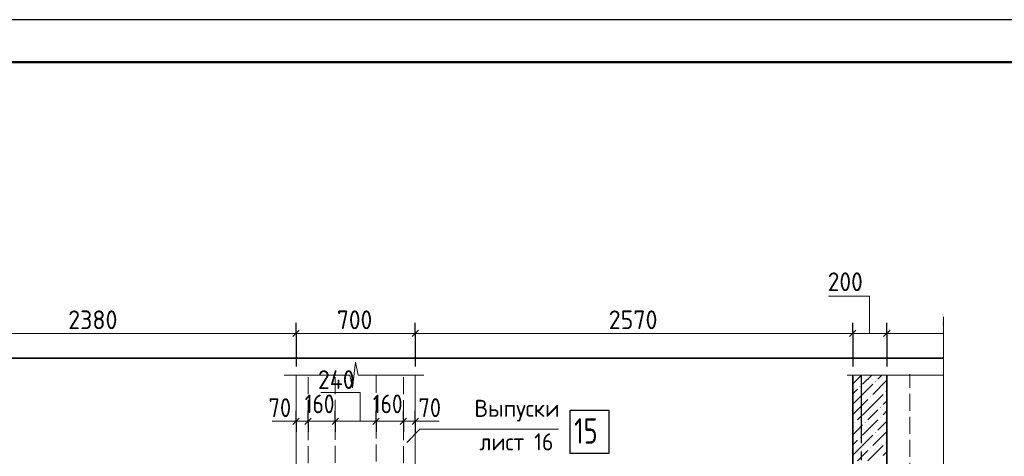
# Model space of a CAD drawing. Header units: millimetres. Extents: x 0 to 30446, y 0 to 14850.
# Tile 25 of 26: x 14465 to 20248, y 12284 to 14850. Entities that reach past the tile are written whole.
import ezdxf

# ---------------------------------------------------------------- set-up
doc = ezdxf.new("R2010")
doc.units = ezdxf.units.MM
doc.linetypes.add('______2', pattern=[135, 100, -35])
doc.linetypes.add('______5', pattern=[550, 400, -50, 50, -50])
for name, color, linetype, lineweight in [('Standard', 7, 'Continuous', 25), ('Выпуски арматуры Г-обр.', 7, 'Continuous', 25), ('ЖБ Пилон', 180, 'Continuous', 25), ('Позиционная метка номер позиции', 7, 'Continuous', 13), ('Примечания', 7, 'Continuous', 13)]:
    doc.layers.add(name, color=color, linetype=linetype, lineweight=lineweight)
doc.layers.add('ЖБ Стена верхний уровень', color=7, linetype='Continuous', lineweight=25, true_color=0x006e00)
doc.layers.add('Оси', color=7, linetype='______5', true_color=0x656565)
doc.layers.add('Размерная выноска', color=7, linetype='Continuous')
doc.styles.add('ISOCPEUR', font='txt')

msp = doc.modelspace()

# ---------------------------------------------------------------- hatches: boundary and pattern name
at = {"layer": 'Standard', "linetype": 'Continuous', "lineweight": 25, "transparency": 33554687}
h = msp.add_hatch(color=7, dxfattribs=at)
h.paths.add_polyline_path([(19889.1, 13043.6), (19888.9, 13043.9), (19888.2, 13045), (19887.5, 13046.2), (19886.9, 13047.3), (19886.4, 13048.6), (19885.9, 13049.8), (19885.5, 13051), (19885.1, 13052.3), (19884.9, 13053.6), (19884.6, 13055), (19884.5, 13056.3), (19884.4, 13057.7), (19884.4, 13059.1), (19884.4, 13070.1), (19884.4, 13071.8), (19884.6, 13073.5), (19884.7, 13075.1), (19885.1, 13076.6), (19885.4, 13078.2), (19885.9, 13079.6), (19886.5, 13081.1), (19887.1, 13082.5), (19887.8, 13083.8), (19888.7, 13085.1), (19889.1, 13085.7)], flags=16)
h.paths.add_polyline_path([(19889.1, 13098.5), (19888.7, 13099.1), (19887.8, 13100.4), (19887.1, 13101.8), (19886.5, 13103.2), (19885.9, 13104.6), (19885.4, 13106.1), (19885.1, 13107.6), (19884.7, 13109.2), (19884.6, 13110.8), (19884.4, 13112.4), (19884.4, 13114.1), (19884.4, 13115.6), (19884.5, 13116.9), (19884.6, 13118.3), (19884.9, 13119.6), (19885.1, 13121), (19885.5, 13122.2), (19885.9, 13123.5), (19886.4, 13124.7), (19886.9, 13125.9), (19887.5, 13127.1), (19888.2, 13128.3), (19888.9, 13129.4), (19889.1, 13129.6)], flags=16)
at = {"layer": 'ЖБ Стена верхний уровень', "linetype": 'Continuous', "lineweight": 18, "transparency": 33554687}
for points in [[(19488.3, 12723.5), (19490.8, 12726), (19493.4, 12723.5), (19490.8, 12721)], [(19398.3, 12693.5), (19400.8, 12696), (19403.3, 12693.5), (19400.8, 12691)], [(19548.3, 12663.5), (19550.8, 12666), (19553.3, 12663.5), (19550.8, 12661)], [(19458.3, 12633.5), (19460.8, 12636), (19463.3, 12633.5), (19460.8, 12631)], [(19518.3, 12573.5), (19520.8, 12576), (19523.3, 12573.5), (19520.8, 12571)], [(19518.3, 12513.5), (19520.8, 12516), (19523.3, 12513.5), (19520.8, 12511)], [(19368.3, 12483.5), (19370.8, 12486), (19373.3, 12483.5), (19370.8, 12481)], [(19428.3, 12483.5), (19430.8, 12486), (19433.3, 12483.5), (19430.8, 12481)], [(19398.3, 12393.5), (19400.8, 12396), (19403.3, 12393.5), (19400.8, 12391)], [(19488.3, 12423.5), (19490.8, 12426), (19493.4, 12423.5), (19490.8, 12421)], [(19458.3, 12333.5), (19460.8, 12336), (19463.3, 12333.5), (19460.8, 12331)], [(19548.3, 12363.5), (19550.8, 12366), (19553.3, 12363.5), (19550.8, 12361)]]:
    msp.add_hatch(color=7, dxfattribs=at).paths.add_polyline_path(points, flags=16)

# ---------------------------------------------------------------- linework, layer by layer
at = {"layer": 'Standard', "color": 7, "linetype": 'Continuous', "lineweight": 13, "transparency": 33554687}
for p, q in [((19891.4, 13103.8), (19891.4, 8753.8)), ((13708.4, 13006.6), (16088.4, 13006.6)), ((16088.4, 13006.6), (16788.4, 13006.6)), ((16788.4, 13006.6), (19358.4, 13006.6)), ((19358.4, 13006.6), (19558.4, 13006.6)), ((19558.4, 13006.6), (19889.1, 13006.6)), ((16420.1, 12687), (16436.5, 12837)), ((16436.5, 12837), (16452.9, 12762)), ((16018.3, 12762), (16403.7, 12762)), ((16403.7, 12762), (16420.1, 12687)), ((16452.9, 12762), (16838.3, 12762)), ((16838.3, 12762), (16838.3, 12762)), ((19325.7, 12762), (19889.1, 12762)), ((16088.4, 12490.2), (16050.9, 12490.2)), ((16088.4, 12490.2), (16158.4, 12490.2)), ((16158.4, 12490.2), (16318.4, 12490.2)), ((16318.4, 12490.2), (16558.4, 12490.2)), ((16558.4, 12490.2), (16718.4, 12490.2)), ((16718.4, 12490.2), (16788.4, 12490.2)), ((16788.4, 12490.2), (16825.9, 12490.2))]:
    msp.add_line(p, q, dxfattribs=at)
at = {"layer": 'Standard', "color": 7, "linetype": 'Continuous', "lineweight": 25, "transparency": 33554687}
for p, q in [((16069.6, 12987.9), (16107.1, 13025.4)), ((16769.6, 12987.9), (16807.1, 13025.4)), ((19339.6, 12987.9), (19377.1, 13025.4)), ((19539.6, 12987.9), (19577.1, 13025.4)), ((16069.6, 12471.5), (16107.1, 12509)), ((16139.6, 12471.5), (16177.1, 12509)), ((16299.6, 12471.5), (16337.1, 12509)), ((16539.6, 12471.5), (16577.1, 12509)), ((16699.6, 12471.5), (16737.1, 12509)), ((16769.6, 12471.5), (16807.1, 12509))]:
    msp.add_line(p, q, dxfattribs=at)
at = {"layer": 'Standard', "color": 7, "linetype": 'Continuous', "lineweight": -3, "transparency": 33554687}
for p, q in [((16088.4, 13006.6), (16088.4, 13069.1)), ((16788.4, 13006.6), (16788.4, 13069.1)), ((19358.4, 13006.6), (19358.4, 13069.1)), ((19558.4, 13006.6), (19558.4, 13069.1)), ((16088.4, 13006.6), (16088.4, 12944.1)), ((16088.4, 13006.6), (16088.4, 12812)), ((16788.4, 13006.6), (16788.4, 12944.1)), ((16788.4, 13006.6), (16788.4, 12812)), ((19358.4, 13006.6), (19358.4, 12944.1)), ((19358.4, 13006.6), (19358.4, 12812)), ((19558.4, 13006.6), (19558.4, 12944.1)), ((19558.4, 13006.6), (19558.4, 12812)), ((16088.4, 12490.2), (16088.4, 12552.7)), ((16158.4, 12490.2), (16158.4, 12552.7)), ((16318.4, 12490.2), (16318.4, 12552.7)), ((16558.4, 12490.2), (16558.4, 12552.7)), ((16718.4, 12490.2), (16718.4, 12552.7)), ((16788.4, 12490.2), (16788.4, 12552.7)), ((16088.4, 12490.2), (16088.4, 12427.7)), ((16158.4, 12490.2), (16158.4, 12427.7)), ((16158.4, 12490.2), (16158.4, 12443.5)), ((16318.4, 12490.2), (16318.4, 12427.7)), ((16318.4, 12490.2), (16318.4, 12490.2)), ((16558.4, 12490.2), (16558.4, 12427.7)), ((16558.4, 12490.2), (16558.4, 12490.2)), ((16718.4, 12490.2), (16718.4, 12427.7)), ((16718.4, 12490.2), (16718.4, 12490.2)), ((16788.4, 12490.2), (16788.4, 12427.7))]:
    msp.add_line(p, q, dxfattribs=at)
at = {"layer": 'Standard', "color": 254, "linetype": 'Continuous', "lineweight": 35, "true_color": 0xc4c4ff, "transparency": 33554687}
msp.add_line((19889.1, 12862), (11744.2, 12862), dxfattribs=at)
at = {"layer": 'Standard', "color": 7, "linetype": 'Continuous', "lineweight": 25, "transparency": 33554687}
msp.add_lwpolyline([(0, 0), (21000, 0), (21000, 14850), (0, 14850), (0, 0)], close=True, dxfattribs=at)
at = {"layer": 'Standard', "color": 7, "linetype": 'Continuous', "lineweight": 50, "transparency": 33554687}
msp.add_lwpolyline([(1000, 14600), (20750, 14600), (20750, 250), (1000, 250), (1000, 14600)], close=True, dxfattribs=at)
at = {"layer": 'Standard', "color": 7, "linetype": 'Continuous', "lineweight": -3, "transparency": 33554687}
for points in [[(16088.4, 12490.2), (16088.4, 12498.7), (16088.4, 12498.7), (16088.4, 12505.3), (16088.4, 12505.3), (16088.4, 12517.6), (16088.4, 12517.6), (16088.4, 12544.1), (16088.4, 12544.1), (16088.4, 12549.6)], [(16788.4, 12490.2), (16788.4, 12498.7), (16788.4, 12498.7), (16788.4, 12549.6)]]:
    msp.add_lwpolyline(points, dxfattribs=at)
at = {"layer": 'Выпуски арматуры Г-обр.', "color": 7, "linetype": 'Continuous', "lineweight": 25, "transparency": 33554687}
msp.add_lwpolyline([(17696.4, 12303.5), (17926.4, 12303.5), (17926.4, 12553.5), (17696.4, 12553.5), (17696.4, 12303.5)], dxfattribs=at)
at = {"layer": 'ЖБ Пилон', "color": 7, "linetype": 'Continuous', "lineweight": 18, "transparency": 33554687}
for p, q in [((16088.4, 12762), (16088.4, 12240.5)), ((16788.4, 12240.5), (16788.4, 12762))]:
    msp.add_line(p, q, dxfattribs=at)
at = {"layer": 'ЖБ Стена верхний уровень', "color": 7, "linetype": 'Continuous', "lineweight": 35, "transparency": 33554687}
for p, q in [((19358.4, 12762), (19358.4, 12240.5)), ((19558.4, 12240.5), (19558.4, 12762))]:
    msp.add_line(p, q, dxfattribs=at)
at = {"layer": 'ЖБ Стена верхний уровень', "color": 251, "linetype": 'Continuous', "lineweight": 18, "true_color": 0x494949, "transparency": 33554687}
for p, q in [((19358.4, 12711), (19385.8, 12738.5)), ((19385.8, 12738.5), (19409.3, 12762)), ((19469.3, 12762), (19415.8, 12708.5)), ((19558.4, 12731), (19475.8, 12648.5)), ((19529.3, 12762), (19505.8, 12738.5)), ((19385.8, 12678.5), (19358.4, 12651)), ((19385.8, 12618.5), (19475.8, 12708.5)), ((19385.8, 12618.5), (19358.4, 12591)), ((19445.8, 12618.5), (19385.8, 12558.5)), ((19445.8, 12558.5), (19535.8, 12648.5)), ((19558.4, 12611), (19535.8, 12588.5)), ((19385.8, 12558.5), (19358.4, 12531)), ((19445.8, 12558.5), (19385.8, 12498.5)), ((19505.8, 12558.5), (19445.8, 12498.5)), ((19535.8, 12528.5), (19558.4, 12551)), ((19505.8, 12498.5), (19415.8, 12408.5)), ((19358.4, 12411), (19385.8, 12438.5)), ((19385.8, 12438.5), (19415.8, 12468.5)), ((19558.4, 12491), (19505.8, 12438.5)), ((19385.8, 12378.5), (19358.4, 12351)), ((19385.8, 12318.5), (19475.8, 12408.5)), ((19558.4, 12431), (19475.8, 12348.5)), ((19385.8, 12318.5), (19358.4, 12291)), ((19445.8, 12318.5), (19385.8, 12258.5)), ((19445.8, 12258.5), (19535.8, 12348.5)), ((19558.4, 12311), (19535.8, 12288.5))]:
    msp.add_line(p, q, dxfattribs=at)
at = {"layer": 'Оси', "color": 8, "linetype": '______5', "lineweight": -3, "transparency": 33554687}
msp.add_line((19408.4, 12762), (19408.4, 7959.7), dxfattribs=at)
at = {"layer": 'Позиционная метка номер позиции', "color": 7, "linetype": 'Continuous', "lineweight": 13, "transparency": 33554687}
msp.add_lwpolyline([(16738.4, 12366.1), (16816.2, 12443.9), (17630.3, 12443.9)], dxfattribs=at)
at = {"layer": 'Примечания', "color": 7, "linetype": '______2', "lineweight": 13, "transparency": 33554687}
for p, q in [((16159.5, 11570), (16159.5, 12770)), ((16318.4, 11570.5), (16318.4, 12770.5)), ((16558.4, 11578.3), (16558.4, 12778.3)), ((16719.5, 11570), (16719.5, 12770)), ((19693.4, 11741), (19693.4, 12768))]:
    msp.add_line(p, q, dxfattribs=at)
at = {"layer": 'Размерная выноска', "color": 7, "linetype": 'Continuous', "lineweight": 13, "transparency": 33554687}
for p, q in [((19455.5, 13224.9), (19215.5, 13224.9)), ((19455.5, 13004.9), (19455.5, 13224.9)), ((16464.4, 12660.2), (16234.4, 12660.2)), ((16464.4, 12490.2), (16464.4, 12660.2)), ((16088.4, 12490.2), (15948.4, 12490.2)), ((16928.4, 12490.2), (16788.4, 12490.2))]:
    msp.add_line(p, q, dxfattribs=at)

# ---------------------------------------------------------------- texts
at = {"layer": 'Standard', "color": 7, "linetype": 'Continuous', "lineweight": 25, "transparency": 33554687, "char_height": 110, "attachment_point": 7, "style": 'ISOCPEUR'}
for s, insert, width in [('\\W0.91;200', (19211.3, 13255.1), 280.998), ('\\W0.93;2380', (14749.9, 13031.6), 359.05), ('\\W0.91;700', (16328.4, 13031.6), 280.994), ('\\W0.93;2570', (17924.9, 13031.6), 359.043), ('\\W0.92;240', (16217.3, 12680.2), 292.219), ('\\W0.87;70', (15926.6, 12515.2), 201.962), ('\\W0.83;160', (16139.4, 12537.7), 254.286), ('\\W0.83;160', (16539.4, 12537.7), 254.286), ('\\W0.87;70', (16807.1, 12515.2), 201.966)]:
    msp.add_mtext(s, dxfattribs=dict(at, insert=insert, width=width))
at = {"layer": 'Выпуски арматуры Г-обр.', "color": 7, "linetype": 'Continuous', "lineweight": 13, "transparency": 33554687, "insert": (17721.4, 12358.6), "char_height": 150, "width": 236.136, "attachment_point": 7, "style": 'ISOCPEUR'}
msp.add_mtext('\\W0.75;15', dxfattribs=at)
at = {"layer": 'Позиционная метка номер позиции', "color": 7, "linetype": 'Continuous', "lineweight": 18, "transparency": 33554687, "char_height": 100, "attachment_point": 7, "style": 'ISOCPEUR'}
for s, insert, width in [('\\W0.96;Выпуски', (17135.3, 12489.2), 547.776), ('\\W0.92;лист 16', (17165.3, 12319.2), 515.912)]:
    msp.add_mtext(s, dxfattribs=dict(at, insert=insert, width=width))

doc.saveas('drawing.dxf')
